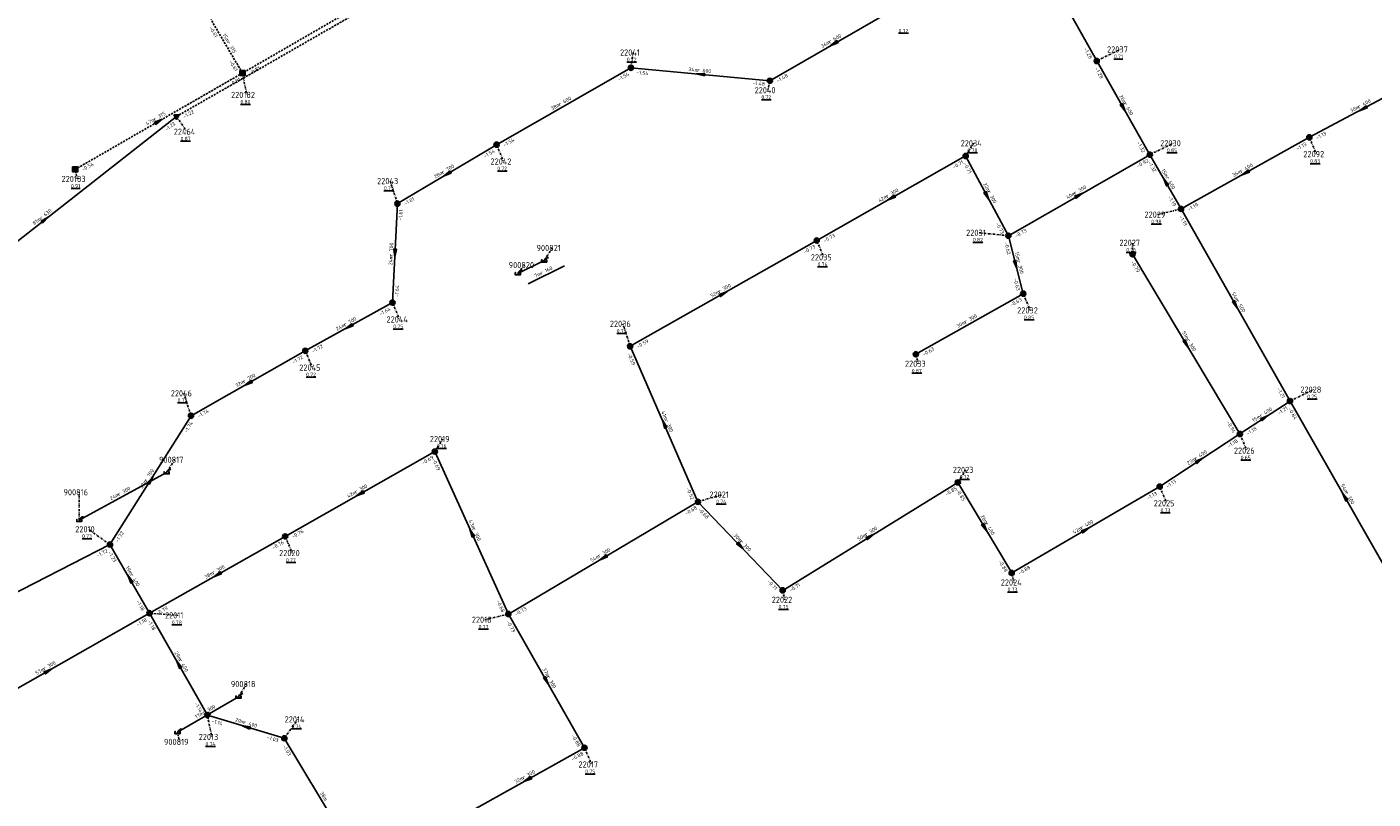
# Model space of a CAD drawing. Extents: x 188323 to 208361, y 565368 to 574910.
# Tile 188 of 256: x 201337 to 201664, y 570676 to 570864. Entities that reach past the tile are written whole.
import ezdxf

# ---------------------------------------------------------------- set-up
doc = ezdxf.new("R2010")
doc.units = 0
doc.linetypes.add('DASHDOT', pattern=[1, 0.5, -0.25, 0, -0.25])
doc.linetypes.add('DASHED', pattern=[0.75, 0.5, -0.25])
doc.layers.get('0').update_dxf_attribs({"linetype": 'CONTINUOUS'})
for name, color, linetype in [('RIO-AFM', 7, 'CONTINUOUS'), ('RIO-BOK', 7, 'CONTINUOUS'), ('RIO-DET', 7, 'CONTINUOUS'), ('RIO-KNP', 7, 'CONTINUOUS'), ('RIO-KNR', 7, 'CONTINUOUS'), ('RIO-LAG', 7, 'CONTINUOUS'), ('RIO-LAG_0B', 7, 'CONTINUOUS'), ('RIO-LAG_1B', 7, 'DASHED'), ('RIO-LAG_2B', 7, 'DASHED'), ('RIO-LEN', 7, 'CONTINUOUS'), ('RIO-MVD', 1, 'CONTINUOUS'), ('RIO-VRB', 6, 'DASHDOT'), ('RIO-VRH', 7, 'CONTINUOUS')]:
    doc.layers.add(name, color=color, linetype=linetype)
doc.styles.add('RIO-TXT', font='isocp.shx')

# ---------------------------------------------------------------- blocks, each defined once
blk = doc.blocks.new('L_VHR')
blk.add_lwpolyline([(-0.5, 0), (0.5, 0), (-0.5, 0.15), (-0.5, -0.15), (0.5, 0)])
blk = doc.blocks.new('K_IPG')
blk.add_circle((0, 0), 0.5)
for points in [[(0, 0), (-0.5, 0), (-0.433013, 0.25)], [(0, 0), (-0.433013, -0.25), (-0.5, 0)], [(0, 0), (-0.433013, 0.25), (-0.25, 0.433013)], [(0, 0), (-0.25, -0.433013), (-0.433013, -0.25)], [(0, 0), (-0.25, 0.433013), (0, 0.5)], [(0, 0), (0, -0.5), (-0.25, -0.433013)], [(0, 0), (0, 0.5), (0.25, 0.433013)], [(0, 0), (0.25, 0.433013), (0.433013, 0.25)], [(0, 0), (0.433013, 0.25), (0.5, 0)], [(0, 0), (0.5, 0), (0.433013, -0.25)], [(0, 0), (0.433013, -0.25), (0.25, -0.433013)], [(0, 0), (0.25, -0.433013), (0, -0.5)]]:
    blk.add_solid(points)
at = {"style": 'RIO-TXT', "flags": 1}
blk.add_attdef('KNOOPNAAM', (2, 2), '', height=1, dxfattribs=at)
blk = doc.blocks.new('K_IPR')
blk.add_lwpolyline([(-0.5, -0.5), (0.5, -0.5), (0.5, 0.5), (-0.5, 0.5)], close=True)
blk.add_solid([(-0.5, 0.5), (0.5, 0.5), (-0.5, -0.5), (0.5, -0.5)])
at = {"style": 'RIO-TXT', "flags": 1}
blk.add_attdef('KNOOPNAAM', (2, 2), '', height=1, dxfattribs=at)
blk = doc.blocks.new('K_IPD')
blk.add_lwpolyline([(-0.496027, 0.307994), (0.503973, 0.307994), (0.003973, -0.558031)], close=True)
blk.add_solid([(-0.496027, 0.307994), (0.503973, 0.307994), (0.003973, -0.558031)])
at = {"style": 'RIO-TXT', "flags": 1}
blk.add_attdef('KNOOPNAAM', (2, 2), '', height=1, dxfattribs=at)
blk = doc.blocks.new('K_UTB')
blk.add_lwpolyline([(0.5, 0.15), (0.5, -0.3), (-0.5, -0.3), (-0.5, 0.15), (-0.45, 0.15), (-0.45, -0.25), (0, -0.25), (0.45, -0.25), (0.45, 0.15)], close=True)
blk.add_lwpolyline([(0.85, 0.6), (0.55, 0.65), (0.614828, 0.459583), (0.850842, 0.598937)])
blk.add_arc((0.85, -0.25), 0.85, 90, 180)
at = {"style": 'RIO-TXT', "flags": 1}
blk.add_attdef('KNOOPNAAM', (2, 2), '', height=1, dxfattribs=at)
blk = doc.blocks.new('1330_90______900820____900821_')
at = {"layer": 'RIO-LAG'}
blk.add_line((0, 0), (8.811, 4.336), dxfattribs=at)
at = {"layer": 'RIO-AFM', "style": 'RIO-TXT'}
blk.add_text('r 160', height=0.9, rotation=26.2021, dxfattribs=at).set_placement((3.2156, 2.1399))
at = {"layer": 'RIO-LEN', "style": 'RIO-TXT'}
blk.add_text('7m', height=0.9, rotation=26.2021, dxfattribs=at).set_placement((1.7621, 1.4245))

msp = doc.modelspace()

# ---------------------------------------------------------------- linework, layer by layer
at = {"layer": 'RIO-LAG'}
for p, q in [((201456.208, 570804.224), (201462.592, 570807.36)), ((201349.52, 570744.256), (201370.768, 570755.84)), ((201388.24, 570701.312), (201373.424, 570692.672))]:
    msp.add_line(p, q, dxfattribs=at)
at = {"layer": 'RIO-LAG_0B'}
for p, q in [((201596.992, 570855.872), (201579.504, 570887.168)), ((201548.608, 570868.992), (201517.504, 570851.072)), ((201609.904, 570833.088), (201596.992, 570855.872)), ((201483.696, 570854.208), (201451.008, 570835.52)), ((201517.504, 570851.072), (201483.696, 570854.208)), ((201648.704, 570837.312), (201674.8, 570851.2)), ((201309.344, 570792.32), (201373.152, 570842.368)), ((201617.504, 570819.904), (201648.704, 570837.312)), ((201451.008, 570835.52), (201426.896, 570821.184)), ((201565.104, 570832.768), (201528.896, 570812.224)), ((201575.504, 570813.376), (201565.104, 570832.768)), ((201609.904, 570833.088), (201575.504, 570813.376)), ((201617.504, 570819.904), (201609.904, 570833.088)), ((201426.896, 570821.184), (201425.696, 570797.12)), ((201644, 570773.184), (201617.504, 570819.904)), ((201575.504, 570813.376), (201579.104, 570799.296)), ((201528.896, 570812.224), (201483.504, 570786.496)), ((201631.808, 570765.184), (201605.696, 570808.896)), ((201425.696, 570797.12), (201404.496, 570785.408)), ((201579.104, 570799.296), (201552.992, 570784.576)), ((201404.496, 570785.408), (201376.704, 570769.6)), ((201500, 570748.672), (201483.504, 570786.496)), ((201631.808, 570765.184), (201644, 570773.184)), ((201644, 570773.184), (201670.592, 570726.592)), ((201356.992, 570738.304), (201376.704, 570769.6)), ((201612.304, 570752.384), (201631.808, 570765.184)), ((201436, 570760.896), (201399.6, 570740.288)), ((201453.904, 570721.408), (201436, 570760.896)), ((201520.608, 570727.168), (201563.2, 570753.408)), ((201563.2, 570753.408), (201576.304, 570731.392)), ((201576.304, 570731.392), (201612.304, 570752.384)), ((201453.904, 570721.408), (201500, 570748.672)), ((201500, 570748.672), (201520.608, 570727.168)), ((201307.296, 570712.832), (201356.992, 570738.304)), ((201356.992, 570738.304), (201366.592, 570721.6)), ((201366.592, 570721.6), (201399.6, 570740.288)), ((201317.408, 570693.632), (201366.592, 570721.6)), ((201366.592, 570721.6), (201380.704, 570696.832)), ((201472.4, 570688.896), (201453.904, 570721.408)), ((201380.704, 570696.832), (201399.392, 570691.2)), ((201399.392, 570691.2), (201418.8, 570659.008)), ((201444.704, 570673.408), (201472.4, 570688.896))]:
    msp.add_line(p, q, dxfattribs=at)
at = {"layer": 'RIO-LAG_1B'}
for p, q in [((201466.592, 570897.6), (201389.216, 570852.928)), ((201389.216, 570852.928), (201381.568, 570865.92)), ((201389.216, 570852.928), (201348.512, 570829.504))]:
    msp.add_line(p, q, dxfattribs=at)
at = {"layer": 'RIO-LAG_2B'}
msp.add_line((201373.152, 570842.368), (201458.736, 570891.456), dxfattribs=at)
at = {"layer": 'RIO-VRB'}
for p, q in [((201483.7, 570854.2), (201484.2335, 570857.9284)), ((201597, 570855.9), (201602.7086, 570858.678)), ((201389.21, 570852.91), (201390.2641, 570847.6271)), ((201517.5, 570851.1), (201516.9674, 570848.7715)), ((201373.16, 570842.38), (201375.697, 570838.6847)), ((201648.7, 570837.3), (201650.4352, 570833.2308)), ((201451, 570835.5), (201452.7352, 570831.4308)), ((201565.1, 570832.8), (201567.0764, 570835.8558)), ((201609.9, 570833.1), (201615.6086, 570835.878)), ((201348.51, 570829.52), (201349.0435, 570827.1916)), ((201426.9, 570821.2), (201425.1633, 570826.6686)), ((201617.5, 570819.9), (201611.7921, 570818.5202)), ((201575.5, 570813.4), (201568.425, 570814.0978)), ((201462.59, 570807.36), (201464.5664, 570810.4158)), ((201528.9, 570812.2), (201530.6352, 570808.1308)), ((201605.7, 570808.9), (201605.6997, 570811.675)), ((201456.21, 570804.22), (201457.7994, 570806.2539)), ((201425.7, 570797.1), (201427.4352, 570793.0308)), ((201579.1, 570799.3), (201580.8352, 570795.2308)), ((201483.5, 570786.5), (201481.7633, 570791.9686)), ((201404.5, 570785.4), (201406.2352, 570781.3308)), ((201553, 570784.6), (201553.5335, 570782.2716)), ((201376.7, 570769.6), (201374.9633, 570775.0686)), ((201644, 570773.2), (201649.7086, 570775.978)), ((201436, 570760.9), (201437.9764, 570763.9558)), ((201631.8, 570765.2), (201633.5352, 570761.1308)), ((201370.77, 570755.85), (201372.7464, 570758.9058)), ((201563.2, 570753.4), (201565.1764, 570756.4558)), ((201349.52, 570744.24), (201349.519, 570751.015)), ((201612.3, 570752.4), (201614.0352, 570748.3308)), ((201500, 570748.7), (201505.9827, 570750.455)), ((201357, 570738.3), (201351.7381, 570742.0361)), ((201399.6, 570740.3), (201401.3352, 570736.2308)), ((201576.3, 570731.4), (201576.8335, 570729.0716)), ((201520.6, 570727.2), (201521.1335, 570724.8716)), ((201366.6, 570721.6), (201373.5675, 570721.0713)), ((201453.9, 570721.4), (201448.1921, 570720.0202)), ((201388.24, 570701.32), (201390.2164, 570704.3758)), ((201380.7, 570696.8), (201381.7541, 570691.5171)), ((201399.4, 570691.2), (201402.6618, 570695.788)), ((201373.42, 570692.65), (201373.9535, 570690.3216)), ((201472.4, 570688.9), (201474.1352, 570684.8308))]:
    msp.add_line(p, q, dxfattribs=at)

# ---------------------------------------------------------------- block references
at = {"layer": 'RIO-DET'}
msp.add_blockref('1330_90______900820____900821_', (201458.704, 570801.728), dxfattribs=at)
at = {"layer": 'RIO-KNP', "xscale": 1.25, "yscale": 1.25, "zscale": 1.25}
for name, p in [('K_IPG', (201596.992, 570855.872)), ('K_IPR', (201389.216, 570852.928)), ('K_IPG', (201483.696, 570854.208)), ('K_IPG', (201517.504, 570851.072)), ('K_IPD', (201373.152, 570842.368)), ('K_IPG', (201451.008, 570835.52)), ('K_IPG', (201648.704, 570837.312)), ('K_IPG', (201565.104, 570832.768)), ('K_IPG', (201609.904, 570833.088)), ('K_IPR', (201348.512, 570829.504)), ('K_IPG', (201426.896, 570821.184)), ('K_IPG', (201617.504, 570819.904)), ('K_IPG', (201575.504, 570813.376)), ('K_IPG', (201528.896, 570812.224)), ('K_UTB', (201462.592, 570807.36)), ('K_IPG', (201605.696, 570808.896)), ('K_UTB', (201456.208, 570804.224)), ('K_IPG', (201579.104, 570799.296)), ('K_IPG', (201425.696, 570797.12)), ('K_IPG', (201483.504, 570786.496)), ('K_IPG', (201404.496, 570785.408)), ('K_IPG', (201552.992, 570784.576)), ('K_IPG', (201644, 570773.184)), ('K_IPG', (201376.704, 570769.6)), ('K_IPG', (201631.808, 570765.184)), ('K_IPG', (201436, 570760.896)), ('K_UTB', (201370.768, 570755.84)), ('K_IPG', (201563.2, 570753.408)), ('K_IPG', (201612.304, 570752.384)), ('K_IPG', (201500, 570748.672)), ('K_UTB', (201349.52, 570744.256)), ('K_IPG', (201356.992, 570738.304)), ('K_IPG', (201399.6, 570740.288)), ('K_IPG', (201576.304, 570731.392)), ('K_IPG', (201520.608, 570727.168)), ('K_IPG', (201366.592, 570721.6)), ('K_IPG', (201453.904, 570721.408)), ('K_UTB', (201388.24, 570701.312)), ('K_IPG', (201380.704, 570696.832)), ('K_UTB', (201373.424, 570692.672)), ('K_IPG', (201399.392, 570691.2)), ('K_IPG', (201472.4, 570688.896))]:
    msp.add_blockref(name, p, dxfattribs=at)
at = {"layer": 'RIO-VRH', "xscale": 2, "yscale": 2, "zscale": 2}
for p, rotation in [((201533.05, 570860.05), 209.9201), ((201500.6, 570852.65), 174.7603), ((201603.45, 570844.5), 299.5068), ((201661.75, 570844.25), 208.0355), ((201368.86, 570841.215), 389.8827), ((201438.95, 570828.35), 210.6801), ((201613.7, 570826.5), 119.9376), ((201633.1, 570828.6), 209.1451), ((201547, 570822.5), 209.6395), ((201570.3, 570823.1), 298.2012), ((201592.7, 570823.25), 389.7957), ((201341.25, 570817.345), 38.1121), ((201426.3, 570809.15), 267.1407), ((201577.3, 570806.35), 284.3304), ((201506.2, 570799.35), 389.5103), ((201630.75, 570796.55), 299.5789), ((201415.1, 570791.25), 208.8908), ((201618.75, 570787.05), 300.8539), ((201390.6, 570777.5), 209.6086), ((201491.75, 570767.6), 113.5883), ((201637.9, 570769.2), 33.251), ((201622.05, 570758.8), 33.278), ((201366.85, 570753.95), 57.8081), ((201417.8, 570750.6), 209.504), ((201657.3, 570749.9), 479.7245), ((201444.95, 570741.15), 114.385), ((201541.9, 570740.3), 31.5893), ((201569.75, 570742.4), 300.7779), ((201594.3, 570741.9), 30.2534), ((201510.3, 570737.95), 313.78), ((201476.95, 570735.05), 210.6305), ((201383.1, 570730.95), 209.5358), ((201361.8, 570729.95), 479.8985), ((201342, 570707.6), 29.6415), ((201373.65, 570709.2), 479.6264), ((201463.15, 570705.15), 299.6559), ((201390.05, 570694), 523.3306), ((201458.55, 570681.15), 209.227)]:
    msp.add_blockref('L_VHR', p, dxfattribs=dict(at, rotation=rotation))

# ---------------------------------------------------------------- texts
at = {"layer": 'RIO-AFM', "style": 'RIO-TXT'}
for s, rotation, p in [('r 600', 389.9201, (201532.0927, 570860.0885)), ('r 315', 300.4812, (201385.4085, 570860.3644)), ('r 600', 354.7603, (201499.8393, 570853.2322)), ('r 600', 389.7607, (201466.3926, 570844.8916)), ('r 400', 28.0355, (201660.7998, 570844.3105)), ('r 315', 389.8827, (201367.9011, 570841.2572)), ('r 600', 299.5068, (201603.4929, 570845.4554)), ('r 700', 390.6801, (201437.9937, 570828.3737)), ('r 400', 29.1451, (201632.1487, 570828.642)), ('r 600', 299.9376, (201613.7326, 570827.454)), ('r 300', 389.6395, (201546.0418, 570822.5446)), ('r 300', 298.2012, (201570.3634, 570824.0537)), ('r 300', 389.7957, (201591.7422, 570823.2916)), ('r 630', 38.1121, (201340.3041, 570817.2384)), ('r 700', 447.1407, (201425.7532, 570808.3656)), ('r 300', 284.3304, (201577.588, 570807.2599)), ('r 300', 389.5103, (201505.2405, 570799.3998)), ('r 500', 299.5789, (201630.7991, 570797.51)), ('r 700', 388.8908, (201414.1455, 570791.3025)), ('r 300', 389.386, (201565.0938, 570791.9956)), ('r 300', 300.8539, (201618.777, 570788.0104)), ('r 700', 389.6086, (201389.6437, 570777.5427)), ('r 400', 33.251, (201636.9485, 570769.174)), ('r 300', 293.5883, (201491.8956, 570768.5478)), ('r 400', 33.278, (201621.0982, 570758.7733)), ('r 700', 57.8081, (201365.9953, 570753.5307)), ('r 300', 28.6472, (201359.1942, 570750.0953)), ('r 300', 389.504, (201416.8419, 570750.647)), ('r 300', 299.7245, (201657.3468, 570750.8599)), ('r 300', 294.385, (201445.0829, 570742.1001)), ('r 300', 31.5893, (201540.9478, 570740.3013)), ('r 400', 300.7779, (201569.7714, 570743.3562)), ('r 400', 30.2534, (201593.3483, 570741.9237)), ('r 300', 313.78, (201510.1066, 570738.8875)), ('r 300', 30.6305, (201475.9983, 570735.0675)), ('r 300', 29.5358, (201382.1488, 570730.9857)), ('r 400', 299.8985, (201361.8344, 570730.9047)), ('r 300', 29.6415, (201341.0485, 570707.6338)), ('r 400', 299.6264, (201373.6916, 570710.1557)), ('r 300', 299.6559, (201463.1934, 570706.1073)), ('r 300', 390.3254, (201379.8753, 570697.0115)), ('r 400', 343.3306, (201389.4186, 570694.7169)), ('r 300', 29.227, (201457.5987, 570681.1906))]:
    msp.add_text(s, height=0.9, rotation=rotation, dxfattribs=at).set_placement(p)
at = {"layer": 'RIO-BOK', "style": 'RIO-TXT'}
for s, rotation, p in [('-0.61', 300.4812, (201381.0645, 570863.9933)), ('-1.28', 299.2159, (201593.7951, 570858.8047)), ('-0.61', 300.4812, (201385.9299, 570855.7372)), ('-0.81', 389.9963, (201391.1226, 570852.3986)), ('-1.54', 389.7607, (201480.8256, 570850.968)), ('-1.54', 354.7603, (201484.967, 570852.6788)), ('-1.48', 389.9201, (201519.4119, 570850.5861)), ('-1.28', 299.5068, (201596.472, 570853.992)), ('-0.81', 389.8827, (201386.3395, 570849.677)), ('-1.48', 354.7603, (201513.2908, 570850.0992)), ('-1.22', 29.819, (201375.0706, 570841.8615)), ('-1.22', 38.1121, (201370.7981, 570838.7475)), ('-1.54', 389.7607, (201452.9104, 570834.9808)), ('-1.32', 299.5068, (201606.6749, 570835.9857)), ('-1.13', 29.1451, (201645.8001, 570834.0797)), ('-1.13', 28.0355, (201650.5936, 570836.7223)), ('-1.54', 390.6801, (201448.1811, 570832.2171)), ('-0.54', 389.8827, (201350.4215, 570829.0049)), ('-0.71', 389.6395, (201562.217, 570829.576)), ('-0.71', 298.2012, (201564.5287, 570830.9045)), ('-0.92', 389.7957, (201607.0268, 570829.8672)), ('-1.32', 299.9376, (201609.3864, 570831.188)), ('-1.19', 299.9376, (201614.2471, 570822.758)), ('-1.61', 447.1407, (201428.0817, 570817.0359)), ('-1.61', 390.6801, (201428.8185, 570820.7115)), ('-1.19', 29.1451, (201619.4044, 570819.3591)), ('-0.73', 298.2012, (201572.3389, 570816.3575)), ('-1.19', 299.5789, (201616.9744, 570817.9913)), ('-0.73', 389.6395, (201530.8093, 570811.6767)), ('-0.73', 389.7957, (201577.4108, 570812.8819)), ('-0.73', 389.5103, (201526.0069, 570808.9885)), ('-0.62', 284.3304, (201574.4909, 570811.6968)), ('-0.79', 300.8539, (201605.217, 570806.9801)), ('-1.64', 447.1407, (201427.167, 570798.4294)), ('-0.63', 284.3304, (201576.7357, 570802.9275)), ('-0.63', 389.386, (201576.2064, 570796.0823)), ('-1.64', 388.8908, (201422.781, 570793.9046)), ('-1.72', 388.8908, (201406.4023, 570784.8518)), ('-0.59', 389.5103, (201485.4082, 570785.9724)), ('-1.72', 389.6086, (201401.6189, 570782.1725)), ('-0.59', 293.5883, (201482.7781, 570784.6566)), ('-0.63', 389.386, (201554.907, 570784.0683)), ('-1.21', 299.5789, (201640.7861, 570776.0907)), ('-1.74', 389.6086, (201378.6091, 570769.0757)), ('-1.21', 33.251, (201641.3389, 570769.7809)), ('-0.84', 299.7245, (201643.4793, 570771.29)), ('-1.74', 57.8081, (201375.7005, 570765.3837)), ('-0.94', 300.8539, (201628.5211, 570768.0175)), ('-1.18', 33.278, (201629.1399, 570761.7792)), ('-1.18', 33.251, (201633.7383, 570764.7968)), ('-0.69', 389.504, (201433.1094, 570757.6829)), ('-0.69', 294.385, (201435.3038, 570759.0467)), ('-1.13', 33.278, (201614.2384, 570751.9977)), ('-0.52', 293.5883, (201497.0984, 570751.9066)), ('-0.85', 31.5893, (201560.44, 570750.059)), ('-0.85', 300.7779, (201562.7145, 570751.4807)), ('-1.13', 30.2534, (201609.4634, 570749.1246)), ('-0.68', 30.6305, (201497.1853, 570745.4061)), ('-0.68', 313.78, (201499.9588, 570746.7207)), ('-1.72', 57.8081, (201358.9305, 570738.7389)), ('-0.76', 389.504, (201401.5081, 570739.7722)), ('-0.76', 29.5358, (201396.7229, 570737.0605)), ('-1.72', 27.1586, (201353.991, 570735.1826)), ('-1.23', 299.8985, (201356.4851, 570736.3884)), ('-0.88', 300.7779, (201573.0111, 570734.2137)), ('-0.88', 30.2534, (201578.2145, 570730.896)), ('-0.71', 313.78, (201516.7641, 570729.2034)), ('-0.71', 31.5893, (201522.5257, 570726.7408)), ('-1.18', 299.8985, (201363.3513, 570724.4616)), ('-0.68', 294.385, (201450.9552, 570724.5668)), ('-0.79', 29.5358, (201368.5081, 570721.0721)), ('-0.73', 30.6305, (201455.8178, 570720.9086)), ('-1.18', 29.6415, (201363.7284, 570718.3549)), ('-1.18', 299.6264, (201366.076, 570719.6909)), ('-0.73', 299.6559, (201453.377, 570719.4906)), ('-1.14', 299.6264, (201377.4703, 570699.6794)), ('-1.14', 343.3306, (201381.6404, 570695.0579)), ('-0.88', 299.6559, (201469.1735, 570691.7809)), ('-1.03', 343.3306, (201395.0737, 570691.0444)), ('-1.03', 301.0742, (201398.9244, 570689.2782)), ('-0.88', 29.227, (201469.5048, 570685.6757))]:
    msp.add_text(s, height=0.9, rotation=rotation, dxfattribs=at).set_placement(p)
at = {"layer": 'RIO-KNR', "style": 'RIO-TXT'}
for s, p in [('22037', (201599.5211, 570857.928)), ('22041', (201481.046, 570857.1784)), ('22040', (201513.7799, 570848.0215)), ('220182', (201386.4391, 570846.8771)), ('22464', (201372.5095, 570837.9347)), ('22034', (201563.8889, 570835.1058)), ('22030', (201612.4211, 570835.128)), ('22092', (201647.2477, 570832.4808)), ('22042', (201449.5477, 570830.6808)), ('220183', (201345.2185, 570826.4416)), ('22043', (201421.9758, 570825.9186)), ('22029', (201608.6046, 570817.7702)), ('22031', (201565.2375, 570813.3478)), ('900821', (201460.7414, 570809.6658)), ('22027', (201602.5122, 570810.925)), ('900820', (201453.9744, 570805.5039)), ('22035', (201527.4477, 570807.3808)), ('22044', (201424.2477, 570792.2808)), ('22032', (201577.6477, 570794.4808)), ('22036', (201478.5758, 570791.2186)), ('22045', (201403.0477, 570780.5808)), ('22033', (201550.346, 570781.5216)), ('22046', (201371.7758, 570774.3186)), ('22028', (201646.5211, 570775.228)), ('22019', (201434.7889, 570763.2058)), ('22026', (201630.3477, 570760.3808)), ('900817', (201368.9214, 570758.1558)), ('22023', (201561.9889, 570755.7058)), ('900816', (201345.694, 570750.265)), ('22021', (201502.7952, 570749.705)), ('22025', (201610.8477, 570747.5808)), ('22010', (201348.5506, 570741.2861)), ('22020', (201398.1477, 570735.4808)), ('22024', (201573.646, 570728.3216)), ('22022', (201517.946, 570724.1216)), ('22011', (201370.38, 570720.3213)), ('22018', (201445.0046, 570719.2702)), ('900818', (201386.3914, 570703.6258)), ('22014', (201399.4743, 570695.038)), ('22013', (201378.5666, 570690.7671)), ('900819', (201370.1285, 570689.5716)), ('22017', (201470.9477, 570684.0808))]:
    msp.add_text(s, height=1.5, dxfattribs=at).set_placement(p)
at = {"layer": 'RIO-LEN', "style": 'RIO-TXT'}
for s, rotation, p in [('15m', 300.4812, (201384.3118, 570862.2253)), ('36m', 389.9201, (201530.2214, 570859.0098)), ('34m', 354.7603, (201497.6882, 570853.4281)), ('26m', 299.5068, (201602.428, 570847.3347)), ('38m', 389.7607, (201464.5182, 570843.8182)), ('30m', 28.0355, (201658.8934, 570843.2951)), ('47m', 389.8827, (201366.029, 570840.1797)), ('15m', 299.9376, (201612.6537, 570829.3253)), ('28m', 390.6801, (201436.1368, 570827.2703)), ('22m', 298.2012, (201569.3416, 570825.9568)), ('36m', 29.1451, (201630.2622, 570827.5899)), ('42m', 389.6395, (201544.1652, 570821.4751)), ('40m', 389.7957, (201589.8685, 570822.217)), ('81m', 38.1121, (201338.6047, 570815.9051)), ('24m', 447.1407, (201425.6471, 570806.2082)), ('15m', 284.3304, (201577.0523, 570809.3524)), ('52m', 389.5103, (201503.3615, 570798.3345)), ('54m', 299.5789, (201629.7319, 570799.3879)), ('24m', 388.8908, (201412.255, 570790.2576)), ('30m', 389.386, (201563.2125, 570790.9344)), ('51m', 300.8539, (201617.6682, 570789.8641)), ('32m', 389.6086, (201387.7664, 570776.4742)), ('41m', 293.5883, (201491.0302, 570770.5268)), ('15m', 33.251, (201635.1422, 570767.9895)), ('23m', 33.278, (201619.2925, 570757.588)), ('37m', 57.8081, (201364.8447, 570751.7026)), ('42m', 389.504, (201414.9628, 570749.5819)), ('54m', 299.7245, (201656.2748, 570752.7351)), ('24m', 28.6472, (201357.2986, 570749.0596)), ('26m', 300.7779, (201568.6651, 570745.2114)), ('43m', 294.385, (201444.1901, 570744.067)), ('50m', 31.5893, (201539.1079, 570739.1698)), ('42m', 30.2534, (201591.4826, 570740.8353)), ('30m', 313.78, (201508.6112, 570740.4462)), ('54m', 30.6305, (201474.1398, 570733.9669)), ('19m', 299.8985, (201360.7567, 570732.7767)), ('38m', 29.5358, (201380.2696, 570729.9208)), ('29m', 299.6264, (201372.6228, 570712.0328)), ('57m', 29.6415, (201339.1713, 570706.5655)), ('37m', 299.6559, (201462.1237, 570707.9838)), ('17m', 390.3254, (201378.0116, 570695.9196)), ('20m', 343.3306, (201387.349, 570695.3353)), ('32m', 29.227, (201455.7138, 570680.1359)), ('38m', 301.0742, (201408.0039, 570677.9076))]:
    msp.add_text(s, height=0.9, rotation=rotation, dxfattribs=at).set_placement(p)
at = {"layer": 'RIO-MVD', "style": 'RIO-TXT'}
for s, p in [('%%U0.72', (201548.8052, 570862.7808)), ('%%U0.72', (201482.7035, 570855.7784)), ('%%U0.71', (201601.1786, 570856.528)), ('%%U0.80', (201388.7341, 570845.4771)), ('%%U0.72', (201515.4374, 570846.6215)), ('%%U0.87', (201374.167, 570836.5347)), ('%%U0.78', (201565.5464, 570833.7058)), ('%%U0.85', (201614.0786, 570833.728)), ('%%U0.72', (201451.2052, 570829.2808)), ('%%U0.83', (201648.9052, 570831.0808)), ('%%U0.91', (201347.5135, 570825.0416)), ('%%U0.75', (201423.6333, 570824.5186)), ('%%U0.98', (201610.2621, 570816.3702)), ('%%U0.82', (201566.895, 570811.9478)), ('%%U0.76', (201604.1697, 570809.525)), ('%%U0.76', (201529.1052, 570805.9808)), ('%%U0.85', (201579.3052, 570793.0808)), ('%%U0.75', (201425.9052, 570790.8808)), ('%%U0.75', (201480.2333, 570789.8186)), ('%%U0.87', (201552.0035, 570780.1216)), ('%%U0.72', (201404.7052, 570779.1808)), ('%%U0.75', (201373.4333, 570772.9186)), ('%%U0.75', (201648.1786, 570773.828)), ('%%U0.76', (201436.4464, 570761.8058)), ('%%U0.65', (201632.0052, 570758.9808)), ('%%U0.72', (201563.6464, 570754.3058)), ('%%U0.74', (201504.4527, 570748.305)), ('%%U0.73', (201612.5052, 570746.1808)), ('%%U0.73', (201350.2081, 570739.8861)), ('%%U0.77', (201399.8052, 570734.0808)), ('%%U0.73', (201575.3035, 570726.9216)), ('%%U0.75', (201519.6035, 570722.7216)), ('%%U0.78', (201372.0375, 570718.9213)), ('%%U0.77', (201446.6621, 570717.8702)), ('%%U0.74', (201401.1318, 570693.638)), ('%%U0.74', (201380.2241, 570689.3671)), ('%%U0.75', (201472.6052, 570682.6808))]:
    msp.add_text(s, height=0.9, dxfattribs=at).set_placement(p)

doc.saveas('drawing.dxf')
